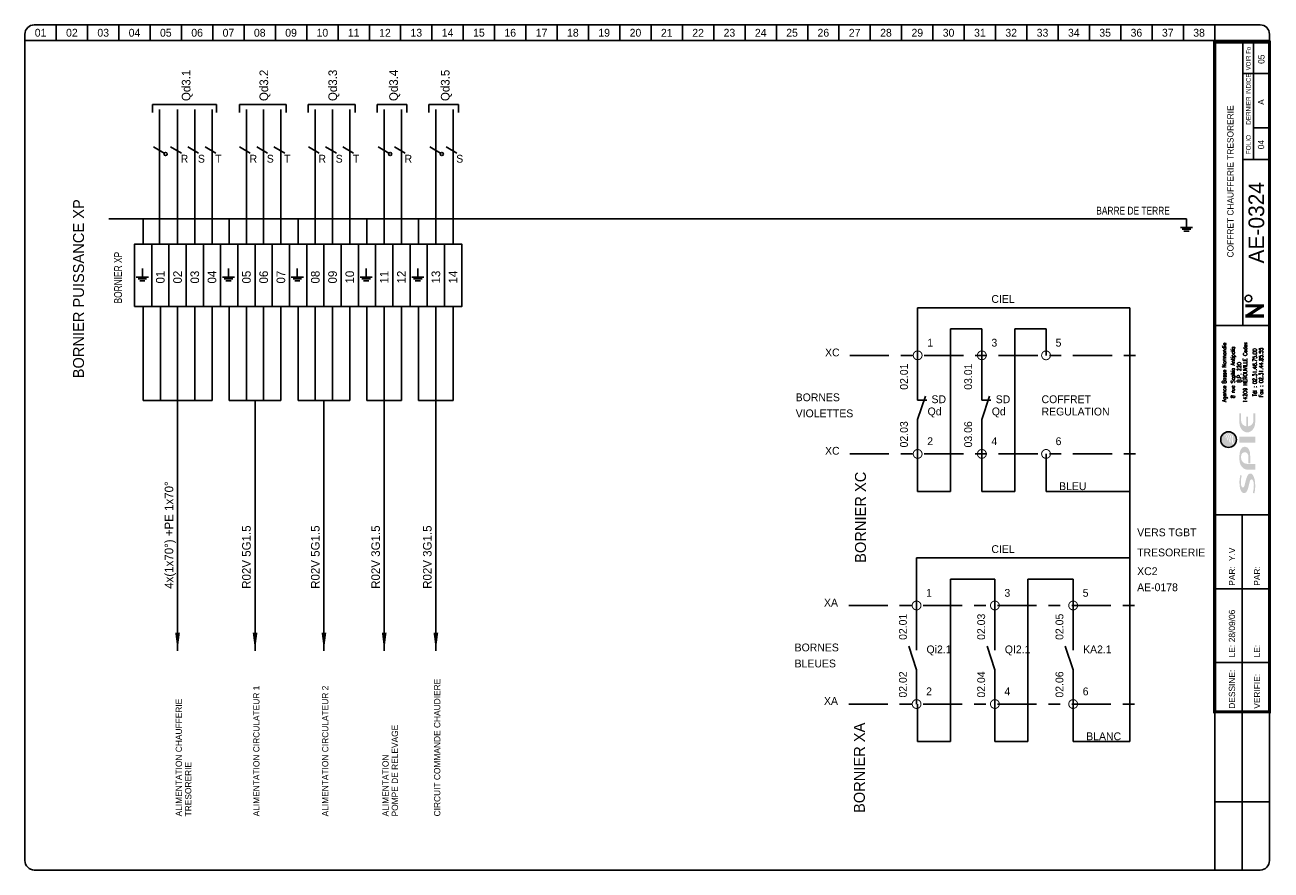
# Model space of a CAD drawing. Header units: millimetres. Extents: x 0 to 3398, y -1 to 270.
# Tile 5 of 7: x 2000 to 2398, y 0 to 270. Entities that reach past the tile are written whole.
import ezdxf
from ezdxf.enums import TextEntityAlignment as Align

# ---------------------------------------------------------------- set-up
doc = ezdxf.new("R2010")
doc.units = ezdxf.units.MM
doc.header["$LTSCALE"] = 25
doc.linetypes.add('AXES', pattern=[0.95, 0.5, -0.15, 0.15, -0.15])
doc.linetypes.add('CONTINU', pattern=[0])
doc.layers.get('0').update_dxf_attribs({"linetype": 'CONTINUOUS'})
for name, color, linetype in [('LOGO_SPIE', 160, 'CONTINUOUS'), ('TEXTE', 92, 'CONTINU'), ('TRAIAXE', 6, 'AXES'), ('TRAIFIN', 1, 'CONTINU'), ('TRAIGROS', 40, 'CONTINU'), ('TRAIMOY', 150, 'CONTINU')]:
    doc.layers.add(name, color=color, linetype=linetype)
doc.styles.add('ROMANS8', font='ROMANS8.shx')
doc.styles.add('TXT', font='txt', dxfattribs={"width": 0.8})

# ---------------------------------------------------------------- blocks, each defined once
blk = doc.blocks.new('FDP-DIV-CHU')
at = {"layer": 'TEXTE', "color": 7, "const_width": 1}
for points in [[(392.75, 180.25), (386.75, 180.25)], [(387.25, 177), (392.25, 180.25)], [(392.75, 177), (386.75, 177)]]:
    blk.add_lwpolyline(points, dxfattribs=at)
at = {"layer": 'TEXTE', "color": 7}
blk.add_circle((387.76, 182.59), 1.08, dxfattribs=at)
at = {"layer": 'TRAIFIN', "color": 7}
for p, q in [((7, 270), (7, 265)), ((17, 270), (17, 265)), ((27, 270), (27, 265)), ((37, 270), (37, 265)), ((47, 270), (47, 265)), ((57, 270), (57, 265)), ((67, 270), (67, 265)), ((77, 270), (77, 265)), ((87, 270), (87, 265)), ((97, 270), (97, 265)), ((107, 270), (107, 265)), ((117, 270), (117, 265)), ((127, 270), (127, 265)), ((137, 270), (137, 265)), ((147, 270), (147, 265)), ((157, 270), (157, 265)), ((167, 270), (167, 265)), ((177, 270), (177, 265)), ((187, 270), (187, 265)), ((197, 270), (197, 265)), ((207, 270), (207, 265)), ((217, 270), (217, 265)), ((227, 270), (227, 265)), ((237, 270), (237, 265)), ((247, 270), (247, 265)), ((257, 270), (257, 265)), ((267, 270), (267, 265)), ((277, 270), (277, 265)), ((287, 270), (287, 265)), ((297, 270), (297, 265)), ((307, 270), (307, 265)), ((317, 270), (317, 265)), ((327, 270), (327, 265)), ((337, 270), (337, 265)), ((347, 270), (347, 265)), ((357, 270), (357, 265)), ((367, 270), (367, 265)), ((377, 270), (377, 265)), ((389.41, 227.04), (389.41, 264.5)), ((389.41, 237.09), (393.96, 237.09))]:
    blk.add_line(p, q, dxfattribs=at)
at = {"layer": 'TRAIGROS', "color": 7}
for p, q in [((-3, 267), (-3, 265)), ((0, 270), (391.5, 270)), ((394.5, 267), (394.5, 265)), ((394.5, 265), (-3, 265)), ((394.5, 265), (-3, 265)), ((-3, 265), (-3, 3)), ((386, 174), (386, 264.5)), ((394.5, 3), (394.5, 265)), ((386, 254.5), (394, 254.5)), ((386, 227.01), (394, 227.01)), ((377, 174), (394.5, 174)), ((377, 113.52), (394.51, 113.52)), ((377, -0.03), (377, 50.52)), ((0, 0), (391.5, 0))]:
    blk.add_line(p, q, dxfattribs=at)
at = {"layer": 'TRAIGROS', "color": 7, "const_width": 1}
blk.add_lwpolyline([(377, 264.5), (377, 50.52), (394.5, 50.52), (394.5, 264.5), (377, 264.5)], dxfattribs=at)
at = {"layer": 'TRAIGROS', "color": 7}
for centre, start, end in [((0, 267), 90, 180), ((391.5, 267), 0, 90), ((0, 3), 180, 270), ((391.5, 3), 270, 0)]:
    blk.add_arc(centre, 3, start, end, dxfattribs=at)
at = {"layer": 'TRAIMOY', "color": 7}
for p, q in [((385.75, -0.01), (385.75, 113.52)), ((377, 89.82), (394.51, 89.82)), ((377, 66.27), (394.51, 66.27)), ((377, 21.75), (394.51, 21.75))]:
    blk.add_line(p, q, dxfattribs=at)
at = {"layer": 'TEXTE', "color": 7}
for s, p in [('01', (2, 267.5)), ('02', (12, 267.5)), ('03', (22, 267.5)), ('04', (32, 267.5)), ('05', (42, 267.5)), ('06', (52, 267.5)), ('07', (62, 267.5)), ('08', (72, 267.5)), ('09', (82, 267.5)), ('10', (92, 267.5)), ('11', (102, 267.5)), ('12', (112, 267.5)), ('13', (122, 267.5)), ('14', (132, 267.5)), ('15', (142, 267.5)), ('16', (152, 267.5)), ('17', (162, 267.5)), ('18', (172, 267.5)), ('19', (182, 267.5)), ('20', (192, 267.5)), ('21', (202, 267.5)), ('22', (212, 267.5)), ('23', (222, 267.5)), ('24', (232, 267.5)), ('25', (242, 267.5)), ('26', (252, 267.5)), ('27', (262, 267.5)), ('28', (272, 267.5)), ('29', (282, 267.5)), ('30', (292, 267.5)), ('31', (302, 267.5)), ('32', (312, 267.5)), ('33', (322, 267.5)), ('34', (332, 267.5)), ('35', (342, 267.5)), ('36', (352, 267.5)), ('37', (362, 267.5)), ('38', (372, 267.5))]:
    blk.add_text(s, height=2.5, dxfattribs=at).set_placement(p, align=Align.MIDDLE)
at = {"layer": 'TEXTE', "color": 7, "width": 0.75}
blk.add_text('VOIR Fo', height=1.5, rotation=90, dxfattribs=at).set_placement((388.5, 255.5), (388.5, 263), align=Align.FIT)
at = {"layer": 'TEXTE', "color": 7, "style": 'TXT', "width": 0.8}
blk.add_text('DERNIER INDICE', height=1.5, rotation=90, dxfattribs=at).set_placement((388.5, 238.12))
at = {"layer": 'TEXTE', "color": 7}
blk.add_text('FOLIO', height=1.5, rotation=90, dxfattribs=at).set_placement((388.5, 231.76), align=Align.CENTER)
for s, p in [('PAR:', (383.51, 90.82)), ('PAR:', (391.51, 90.82)), ('LE:', (383.51, 67.95)), ('LE:', (391.51, 67.95)), ('DESSINE:', (383.51, 51.52)), ('VERIFIE:', (391.51, 51.52))]:
    blk.add_text(s, height=2, rotation=90, dxfattribs=at).set_placement(p)
at = {"layer": 'TEXTE'}
for tag, p in [('FOLIO_SUIVANT', (392.9, 259.04)), ('INDICE', (392.79, 245.35)), ('FOLIO', (392.79, 231.76))]:
    blk.add_attdef(tag, text='', height=2, rotation=90, dxfattribs=at).set_placement(p, align=Align.CENTER)
blk.add_attdef('INTITULE_DU_PLAN', text='', height=2, rotation=90, dxfattribs=at).set_placement((382, 220), align=Align.MIDDLE)
at = {"layer": 'TEXTE', "color": 4}
blk.add_attdef('NUMERO', text='', height=5, rotation=90, dxfattribs=at).set_placement((392.79, 206.79), align=Align.CENTER)
at = {"layer": 'TEXTE'}
for tag, p in [('DESSINATEUR', (383.53, 97.95)), ('DATE', (383.51, 72.76))]:
    blk.add_attdef(tag, p, '', height=2, rotation=90, dxfattribs=at)
blk = doc.blocks.new('U82')
at = {"layer": 'TRAIFIN'}
blk.add_line((0, -5), (0, 0), dxfattribs=at)
at = {"layer": 'TRAIMOY'}
for p, q in [((-3.5, -5), (3.5, -5)), ((-2.5, -6), (2.5, -6)), ((-1.5, -7), (1.5, -7))]:
    blk.add_line(p, q, dxfattribs=at)
blk = doc.blocks.new('X66')
at = {"linetype": 'Continuous'}
blk.add_lwpolyline([(-1.73, 2.5), (1.73, 0.5)], dxfattribs=at)
blk.add_circle((2.17, 0.25), 0.5, dxfattribs=at)
blk = doc.blocks.new('X59')
at = {"linetype": 'Continuous'}
blk.add_lwpolyline([(-1.73, 1), (1.73, -1)], dxfattribs=at)
blk = doc.blocks.new('AI9-BLK3')
at = {"layer": 'LOGO_SPIE'}
h = blk.add_hatch(color=176, dxfattribs=at)
h.dxf.hatch_style = 2
edge = h.paths.add_edge_path()
edge.add_spline(control_points=[(-87.1, 11), (-87.1, 9.4), (-85.2, 7.9), (-81.7, 7), (-78.2, 6.1), (-73.9, 5), (-69.4, 3.9), (-60.5, 1.7), (-51.2, -1.1), (-51.2, -7.8), (-51.2, -15.2), (-64.6, -20.2), (-82.8, -20.2), (-89.5, -20.2), (-95.8, -19.6), (-102.2, -17.8), (-102.2, -17.8), (-100.2, -14.1), (-100.2, -14.1), (-94.3, -16.3), (-86, -16.7), (-79.8, -16.7), (-72.4, -16.7), (-66.3, -14.3), (-66.3, -10.9), (-66.3, -8.9), (-68.3, -7.2), (-71.6, -6.3), (-75, -5.4), (-79.3, -4.3), (-83.7, -3.3), (-92.4, -1.4), (-101.5, 1.2), (-101.5, 8.1), (-101.5, 14.8), (-91.8, 20.1), (-73.9, 20.1), (-68.3, 20.1), (-60.1, 19.3), (-54.8, 17.2), (-54.8, 17.2), (-57.2, 14.4), (-57.2, 14.4), (-62.6, 15.9), (-68.8, 16.5), (-74.4, 16.5), (-83.8, 16.5), (-87.1, 13.8), (-87.1, 11)], knot_values=[0, 0, 0, 0, 1, 1, 1, 2, 2, 2, 3, 3, 3, 4, 4, 4, 5, 5, 5, 6, 6, 6, 7, 7, 7, 8, 8, 8, 9, 9, 9, 10, 10, 10, 11, 11, 11, 12, 12, 12, 13, 13, 13, 14, 14, 14, 15, 15, 15, 16, 16, 16, 16], degree=3, periodic=0)
h = blk.add_hatch(color=176, dxfattribs=at)
h.dxf.hatch_style = 2
edge = h.paths.add_edge_path()
edge.add_spline(control_points=[(-7.6, -2.8), (-2.1, -2.8), (3.1, 0.7), (3.1, 6.4), (3.1, 12.1), (-1.3, 15.9), (-7.6, 15.9), (-7.6, 15.9), (-11.2, 15.9), (-11.2, 15.9), (-19.8, 15.9), (-26.7, 9.4), (-26.7, 0), (-26.7, 0), (-26.7, -20.2), (-26.7, -20.2), (-26.7, -20.2), (-41.3, -20.2), (-41.3, -20.2), (-41.3, -20.2), (-41.3, -0.1), (-41.3, -0.1), (-41.3, 11.2), (-29.8, 20.1), (-15.9, 20.1), (-15.9, 20.1), (-5.8, 20.1), (-5.8, 20.1), (4.7, 20.1), (17.3, 16.7), (17.3, 6.4), (17.3, -4.1), (5.8, -7.3), (-5.8, -7.3), (-5.8, -7.3), (-25, -7.3), (-25, -7.3), (-25, -7.3), (-25, -2.8), (-25, -2.8), (-25, -2.8), (-7.6, -2.8), (-7.6, -2.8)], knot_values=[0, 0, 0, 0, 1, 1, 1, 2, 2, 2, 3, 3, 3, 4, 4, 4, 5, 5, 5, 6, 6, 6, 7, 7, 7, 8, 8, 8, 9, 9, 9, 10, 10, 10, 11, 11, 11, 12, 12, 12, 13, 13, 13, 14, 14, 14, 14], degree=3, periodic=0)
h = blk.add_hatch(color=176, dxfattribs=at)
h.dxf.hatch_style = 2
h.paths.add_polyline_path([(42.6, -20.2), (28, -20.2), (28, 20.1), (42.6, 20.1)])
h = blk.add_hatch(color=176, dxfattribs=at)
h.dxf.hatch_style = 2
edge = h.paths.add_edge_path()
edge.add_spline(control_points=[(94.4, -2.1), (94.4, -2.1), (69.3, -2.1), (69.3, -2.1), (70.3, -9.8), (76.3, -15.5), (83.4, -15.5), (83.4, -15.5), (102.2, -15.5), (102.2, -15.5), (102.2, -15.5), (102.2, -20.1), (102.2, -20.1), (102.2, -20.1), (79.3, -20.1), (79.3, -20.1), (65.4, -20.1), (53.9, -11.2), (53.9, 0.1), (53.9, 11.3), (65.4, 20.2), (79.3, 20.2), (79.3, 20.2), (102.2, 20.2), (102.2, 20.2), (102.2, 20.2), (102.2, 15.8), (102.2, 15.8), (102.2, 15.8), (83.4, 15.8), (83.4, 15.8), (76.3, 15.8), (70.2, 10), (69.3, 2.3), (69.3, 2.3), (94.4, 2.3), (94.4, 2.3), (94.4, 2.3), (94.4, -2.1), (94.4, -2.1)], knot_values=[0, 0, 0, 0, 1, 1, 1, 2, 2, 2, 3, 3, 3, 4, 4, 4, 5, 5, 5, 6, 6, 6, 7, 7, 7, 8, 8, 8, 9, 9, 9, 10, 10, 10, 11, 11, 11, 12, 12, 12, 13, 13, 13, 13], degree=3, periodic=0)
blk = doc.blocks.new('AI9-BLK2')
at = {"layer": 'LOGO_SPIE', "color": 7}
blk.add_circle((0, 0.000086), 20.000157, dxfattribs=at)
blk = doc.blocks.new('AI9-BLK1')
at = {"layer": 'LOGO_SPIE'}
h = blk.add_hatch(color=20, dxfattribs=at)
h.dxf.hatch_style = 2
edge = h.paths.add_edge_path()
edge.add_spline(control_points=[(-20, 0), (-20, 11), (-11, 20), (0, 20), (9.1, 20), (16.7, 14), (19.2, 5.7), (17.6, 8), (15.8, 10.2), (13.7, 12.1), (13.3, 11.9), (12.9, 11.7), (12.5, 11.6), (15.2, 9.5), (17.6, 7), (19.5, 4.2), (19.8, 3.2), (19.9, 2.1), (20, 0.9), (17.4, 4.7), (13.8, 8), (10, 10.4), (9.4, 10.1), (8.9, 9.8), (8.3, 9.5), (12.7, 7.3), (16.9, 3.9), (20, -0.1), (20, -1), (19.9, -1.8), (19.8, -2.7), (16, 2), (11, 5.6), (5.3, 7.7), (4.6, 7.2), (3.8, 6.7), (3.1, 6.2), (9.6, 4.6), (15.3, 1.1), (19.7, -3.7), (19.5, -4.4), (19.3, -5.2), (19.1, -5.9), (14.1, -0.7), (7.3, 2.7), (-0.3, 3.5), (-1.1, 2.8), (-2, 2), (-2.8, 1.2), (-2.8, 1.2), (-2.4, 1.2), (-2.4, 1.2), (5.7, 1.2), (13.1, -1.9), (18.8, -7), (18.5, -7.7), (18.2, -8.4), (17.8, -9.1), (12.6, -4.8), (6, -2.3), (-1.3, -2.3), (-2.9, -2.3), (-4.5, -2.4), (-6.1, -2.7), (-6.9, -3.7), (-7.7, -4.8), (-8.4, -5.9), (-5.7, -5.2), (-3, -4.8), (-0.1, -4.8), (6.3, -4.8), (12.3, -6.8), (17.2, -10.2), (16.8, -10.9), (16.3, -11.6), (15.8, -12.3), (11.4, -9.7), (6.4, -8.2), (1, -8.2), (-3.3, -8.2), (-7.4, -9.2), (-11, -10.8), (-11.6, -12.1), (-12.1, -13.4), (-12.6, -14.7), (-8.3, -12.2), (-3.2, -10.7), (2.1, -10.7), (6.6, -10.7), (10.9, -11.7), (14.7, -13.6), (11, -17.5), (5.8, -20), (0, -20), (-11, -20), (-20, -11), (-20, 0)], knot_values=[0, 0, 0, 0, 1, 1, 1, 2, 2, 2, 3, 3, 3, 4, 4, 4, 5, 5, 5, 6, 6, 6, 7, 7, 7, 8, 8, 8, 9, 9, 9, 10, 10, 10, 11, 11, 11, 12, 12, 12, 13, 13, 13, 14, 14, 14, 15, 15, 15, 16, 16, 16, 17, 17, 17, 18, 18, 18, 19, 19, 19, 20, 20, 20, 21, 21, 21, 22, 22, 22, 23, 23, 23, 24, 24, 24, 25, 25, 25, 26, 26, 26, 27, 27, 27, 28, 28, 28, 29, 29, 29, 30, 30, 30, 31, 31, 31, 32, 32, 32, 32], degree=3, periodic=0)
at = {"layer": 'LOGO_SPIE', "color": 7}
blk.add_blockref('AI9-BLK2', (0, 0), dxfattribs=at)
blk = doc.blocks.new('logo_SPIE_rvb')
at = {"layer": 'LOGO_SPIE', "color": 7}
for name, p in [('AI9-BLK1', (180.777941, 135.963363)), ('AI9-BLK3', (145.467434, 87.922626))]:
    blk.add_blockref(name, p, dxfattribs=at)
blk = doc.blocks.new('Logo spie Carouche folio')
at = {"xscale": 0.125, "yscale": 0.125, "zscale": 0.125, "rotation": 90}
blk.add_blockref('logo_SPIE_rvb', (21.4, 1.38), dxfattribs=at)
at = {"color": 7, "style": 'ROMANS8', "width": 0.8}
for s, height, p in [('Agence Basse Normandie', 1.2384, (3.67, 45.47)), ('8 rue Sophia Antipolis', 1.2384, (6.4, 45.47)), ('14209 HEROUVILLE Cedex', 1.2384, (10.36, 45.47)), ('B.P. 220', 1.238, (8.44, 45.47)), ('Tél : 02.31.46.75.00', 1.2384, (13.4, 45.47)), ('Fax : 02.31.44.85.55', 1.2384, (15.43, 45.47))]:
    blk.add_text(s, height=height, rotation=90, dxfattribs=at).set_placement(p, align=Align.CENTER)

msp = doc.modelspace()

# ---------------------------------------------------------------- linework, layer by layer
for p, q in [((2040.75, 244.58), (2061.22, 244.58)), ((2040.75, 242.04), (2040.75, 244.58)), ((2061.22, 244.58), (2061.22, 242.04)), ((2068.5, 242.04), (2068.5, 244.58)), ((2068.5, 244.58), (2083.47, 244.58)), ((2083.47, 244.58), (2083.47, 242.04)), ((2090.5, 244.58), (2105.47, 244.58)), ((2090.5, 242.04), (2090.5, 244.58)), ((2105.47, 244.58), (2105.47, 242.04)), ((2112.5, 242.04), (2112.5, 244.58)), ((2112.5, 244.58), (2121.97, 244.58)), ((2121.97, 244.58), (2121.97, 242.04)), ((2129, 242.04), (2129, 244.58)), ((2129, 244.58), (2138.47, 244.58)), ((2138.47, 244.58), (2138.47, 242.04))]:
    msp.add_line(p, q)
at = {"color": 2}
for points in [[(2285.12, 150.14), (2288.02, 150.14)], [(2305.62, 150.14), (2308.52, 150.14)]]:
    msp.add_lwpolyline(points, dxfattribs=at)
for points in [[(2048.75, 70, 0, 1.5, 0), (2048.75, 75.79, 1.5, 1.5, 0)], [(2073.5, 70, 0, 1.5, 0), (2073.5, 75.79, 1.5, 1.5, 0)], [(2095.5, 70, 0, 1.5, 0), (2095.5, 75.79, 1.5, 1.5, 0)], [(2114.75, 70, 0, 1.5, 0), (2114.75, 75.79, 1.5, 1.5, 0)], [(2131.25, 70, 0, 1.5, 0), (2131.25, 75.79, 1.5, 1.5, 0)]]:
    msp.add_lwpolyline(points, format="xyseb")
at = {"layer": 'TRAIAXE'}
for p, q in [((2263.47, 164.43), (2357.75, 164.43)), ((2263.47, 132.94), (2357.75, 132.94)), ((2263.12, 84.51), (2357.75, 84.51)), ((2263.12, 53.02), (2357.75, 53.02))]:
    msp.add_line(p, q, dxfattribs=at)
at = {"layer": 'TRAIFIN'}
for p, q in [((2043, 200), (2043, 243)), ((2048.75, 200), (2048.75, 243)), ((2054.25, 200), (2054.25, 243)), ((2059.75, 200), (2059.75, 243)), ((2070.75, 200), (2070.75, 243)), ((2076.25, 200), (2076.25, 243)), ((2081.75, 200), (2081.75, 243)), ((2092.75, 200), (2092.75, 243)), ((2098.25, 200), (2098.25, 243)), ((2103.75, 200), (2103.75, 243)), ((2114.75, 200), (2114.75, 243)), ((2120.25, 200), (2120.25, 243)), ((2131.25, 200), (2131.25, 243)), ((2136.75, 200), (2136.75, 243)), ((2037.75, 150), (2037.75, 180)), ((2043.25, 180), (2043.25, 150)), ((2048.75, 150), (2048.75, 180)), ((2054.25, 180), (2054.25, 150)), ((2059.75, 180), (2059.75, 150)), ((2065.25, 150), (2065.25, 180)), ((2070.75, 180), (2070.75, 150)), ((2076.25, 150), (2076.25, 180)), ((2081.75, 180), (2081.75, 150)), ((2087.25, 150), (2087.25, 180)), ((2092.75, 180), (2092.75, 150)), ((2098.25, 150), (2098.25, 180)), ((2103.75, 180), (2103.75, 150)), ((2109.25, 150), (2109.25, 180)), ((2114.75, 150), (2114.75, 180)), ((2120.25, 180), (2120.25, 150)), ((2125.75, 150), (2125.75, 180)), ((2131.25, 150), (2131.25, 180)), ((2136.75, 180), (2136.75, 150)), ((2285.12, 164.43), (2285.12, 179.66)), ((2285.12, 179.66), (2352.92, 179.66)), ((2352.92, 41.02), (2352.92, 179.66)), ((2295.66, 120.94), (2295.66, 172.89)), ((2295.66, 172.89), (2305.62, 172.89)), ((2305.62, 172.89), (2305.62, 164.43)), ((2316.16, 172.89), (2326.12, 172.89)), ((2316.16, 120.94), (2316.16, 172.89)), ((2326.12, 172.89), (2326.12, 164.43)), ((2285.12, 164.43), (2285.12, 150.14)), ((2305.62, 164.43), (2305.62, 150.14)), ((2285.12, 132.94), (2285.12, 143.89)), ((2305.62, 132.94), (2305.62, 143.89)), ((2285.12, 132.94), (2285.12, 120.94)), ((2305.62, 132.94), (2305.62, 120.94)), ((2326.12, 132.94), (2326.12, 120.94)), ((2285.12, 120.94), (2295.66, 120.94)), ((2305.62, 120.94), (2316.16, 120.94)), ((2305.62, 120.94), (2316.16, 120.94)), ((2326.12, 120.94), (2352.92, 120.94)), ((2284.78, 99.74), (2352.92, 99.74)), ((2284.78, 84.51), (2284.78, 99.74)), ((2295.66, 92.97), (2309.78, 92.97)), ((2295.66, 41.02), (2295.66, 92.97)), ((2309.78, 92.97), (2309.78, 84.51)), ((2320.32, 41.02), (2320.32, 92.97)), ((2320.32, 92.97), (2334.78, 92.97)), ((2334.78, 92.97), (2334.78, 84.51)), ((2284.78, 84.51), (2284.78, 70.22)), ((2309.78, 84.51), (2309.78, 70.22)), ((2334.78, 84.51), (2334.78, 70.22)), ((2284.78, 53.02), (2284.78, 63.97)), ((2309.78, 53.02), (2309.78, 63.97)), ((2334.78, 53.02), (2334.78, 63.97)), ((2285.12, 53.02), (2285.12, 41.02)), ((2309.78, 53.02), (2309.78, 41.02)), ((2334.78, 53.02), (2334.78, 41.02)), ((2285.12, 41.02), (2295.66, 41.02)), ((2309.78, 41.02), (2320.32, 41.02)), ((2309.78, 41.02), (2320.32, 41.02)), ((2334.78, 41.02), (2352.92, 41.02))]:
    msp.add_line(p, q, dxfattribs=at)
at = {"layer": 'TRAIFIN', "const_width": 0.312}
for points in [[(2283.72, 164.43, 1), (2286.53, 164.43, 1)], [(2304.22, 164.43, 1), (2307.03, 164.43, 1)], [(2324.72, 164.43, 1), (2327.53, 164.43, 1)], [(2283.72, 132.94, 1), (2286.53, 132.94, 1)], [(2304.22, 132.94, 1), (2307.03, 132.94, 1)], [(2324.72, 132.94, 1), (2327.53, 132.94, 1)], [(2283.38, 84.51, 1), (2286.19, 84.51, 1)], [(2308.38, 84.51, 1), (2311.19, 84.51, 1)], [(2333.38, 84.51, 1), (2336.19, 84.51, 1)], [(2283.38, 53.02, 1), (2286.19, 53.02, 1)], [(2308.38, 53.02, 1), (2311.19, 53.02, 1)], [(2333.38, 53.02, 1), (2336.19, 53.02, 1)]]:
    msp.add_lwpolyline(points, format="xyb", close=True, dxfattribs=at)
at = {"layer": 'TRAIGROS'}
for p, q in [((2287.62, 151.39), (2285.12, 143.89)), ((2308.12, 151.39), (2305.62, 143.89)), ((2282.28, 71.47), (2284.78, 63.97)), ((2307.28, 71.47), (2309.78, 63.97)), ((2332.28, 71.47), (2334.78, 63.97))]:
    msp.add_line(p, q, dxfattribs=at)
at = {"layer": 'TRAIMOY'}
for p, q in [((2026.83, 208), (2370.94, 208)), ((2037.75, 200), (2037.75, 208)), ((2065.25, 200), (2065.25, 208)), ((2087.25, 200), (2087.25, 208)), ((2109.25, 200), (2109.25, 208)), ((2125.75, 200), (2125.75, 208)), ((2037.75, 150), (2059.75, 150)), ((2048.75, 70), (2048.75, 150)), ((2065.25, 150), (2081.75, 150)), ((2073.5, 70), (2073.5, 150)), ((2087.25, 150), (2103.75, 150)), ((2095.5, 70), (2095.5, 150)), ((2109.25, 150), (2120.25, 150)), ((2114.75, 70), (2114.75, 150)), ((2125.75, 150), (2136.75, 150)), ((2131.25, 70), (2131.25, 150))]:
    msp.add_line(p, q, dxfattribs=at)
for points in [[(2035, 180), (2035, 200), (2040.5, 200), (2040.5, 180)], [(2040.5, 180), (2040.5, 200), (2046, 200), (2046, 180)], [(2046, 180), (2046, 200), (2051.5, 200), (2051.5, 180)], [(2051.5, 180), (2051.5, 200), (2057, 200), (2057, 180)], [(2057, 180), (2057, 200), (2062.5, 200), (2062.5, 180)], [(2062.5, 180), (2062.5, 200), (2068, 200), (2068, 180)], [(2068, 180), (2068, 200), (2073.5, 200), (2073.5, 180)], [(2073.5, 180), (2073.5, 200), (2079, 200), (2079, 180)], [(2079, 180), (2079, 200), (2084.5, 200), (2084.5, 180)], [(2084.5, 180), (2084.5, 200), (2090, 200), (2090, 180)], [(2090, 180), (2090, 200), (2095.5, 200), (2095.5, 180)], [(2095.5, 180), (2095.5, 200), (2101, 200), (2101, 180)], [(2101, 180), (2101, 200), (2106.5, 200), (2106.5, 180)], [(2106.5, 180), (2106.5, 200), (2112, 200), (2112, 180)], [(2112, 180), (2112, 200), (2117.5, 200), (2117.5, 180)], [(2117.5, 180), (2117.5, 200), (2123, 200), (2123, 180)], [(2123, 180), (2123, 200), (2128.5, 200), (2128.5, 180)], [(2128.5, 180), (2128.5, 200), (2134, 200), (2134, 180)], [(2134, 180), (2134, 200), (2139.5, 200), (2139.5, 180)]]:
    msp.add_lwpolyline(points, close=True, dxfattribs=at)

# ---------------------------------------------------------------- block references
at = {"layer": 'TEXTE'}
msp.add_blockref('FDP-DIV-CHU', (2003, 0), dxfattribs=at).add_auto_attribs({'DATE': '28/09/06', 'DESSINATEUR': ' Y.V', 'NUMERO': 'AE-0324', 'INTITULE_DU_PLAN': 'COFFRET CHAUFFERIE TRESORERIE', 'FOLIO': '04', 'FOLIO_SUIVANT': '05', 'INDICE': 'A'})
at = {"layer": 'TEXTE', "xscale": 0.549999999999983, "yscale": 0.549999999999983, "zscale": 0.549999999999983}
for p in [(2371, 208), (2037.5, 192.13), (2065, 192.13), (2087, 192.13), (2109, 192.13), (2125.5, 192.13)]:
    msp.add_blockref('U82', p, dxfattribs=at)
at = {"layer": 'TRAIFIN'}
for name, p in [('X66', (2042.75, 228.5)), ('X59', (2048.25, 230)), ('X59', (2053.75, 230)), ('X59', (2059.25, 230)), ('X59', (2070.25, 230)), ('X59', (2075.75, 230)), ('X59', (2081.25, 230)), ('X59', (2092.25, 230)), ('X59', (2097.75, 230)), ('X59', (2103.25, 230)), ('X66', (2114.5, 228.5)), ('X59', (2119.75, 230)), ('X66', (2131, 228.5)), ('X59', (2136.25, 230))]:
    msp.add_blockref(name, p, dxfattribs=at)
at = {"layer": 'TRAIMOY'}
msp.add_blockref('Logo spie Carouche folio', (2380, 113.52), dxfattribs=at)

# ---------------------------------------------------------------- texts
at = {"layer": 'TEXTE'}
for s, height, p in [('Qd3.1', 2.75, (2052.86, 245.67)), ('Qd3.2', 2.75, (2077.68, 245.67)), ('Qd3.3', 2.75, (2099.68, 245.67)), ('Qd3.4', 2.75, (2119.11, 245.67)), ('Qd3.5', 2.75, (2135.61, 245.67)), ('BORNIER PUISSANCE XP', 3.5, (2018.87, 157.09)), ('01', 2.75, (2044.62, 187.38)), ('02', 2.75, (2050.12, 187.38)), ('03', 2.75, (2055.62, 187.38)), ('04', 2.75, (2061.12, 187.38)), ('05', 2.75, (2072.12, 187.38)), ('06', 2.75, (2077.62, 187.38)), ('07', 2.75, (2083.12, 187.38)), ('08', 2.75, (2094.12, 187.38)), ('09', 2.75, (2099.62, 187.38)), ('10', 2.75, (2105.12, 187.38)), ('11', 2.75, (2116.12, 187.38)), ('12', 2.75, (2121.62, 187.38)), ('13', 2.75, (2132.62, 187.38)), ('14', 2.75, (2138.12, 187.38)), ('02.01', 2.5, (2282, 153.43)), ('03.01', 2.5, (2302.5, 153.43)), ('02.03', 2.5, (2282, 135.01)), ('03.06', 2.5, (2302.5, 135.01)), ('4x(1x70°) +PE 1x70°', 2.75, (2047.38, 89.84)), ('BORNIER XC', 3.5, (2268.61, 98.13)), ('R02V 5G1.5', 2.75, (2072.12, 89.84)), ('R02V 5G1.5', 2.75, (2094.12, 89.84)), ('R02V 3G1.5', 2.75, (2113.38, 89.84)), ('R02V 3G1.5', 2.75, (2129.88, 89.84)), ('02.01', 2.5, (2281.66, 73.52)), ('02.03', 2.5, (2306.66, 73.52)), ('02.05', 2.5, (2331.66, 73.52)), ('02.02', 2.5, (2281.66, 55.09)), ('02.04', 2.5, (2306.66, 55.09)), ('02.06', 2.5, (2331.66, 55.09)), ('BORNIER XA', 3.5, (2268.26, 18.21))]:
    msp.add_text(s, height=height, rotation=90, dxfattribs=at).set_placement(p)
for s, p in [('R', (2049.75, 226)), ('S', (2055.25, 226)), ('T', (2060.75, 226)), ('R', (2071.75, 226)), ('S', (2077.25, 226)), ('T', (2082.75, 226)), ('R', (2093.75, 226)), ('S', (2099.25, 226)), ('T', (2104.75, 226)), ('R', (2121.25, 226)), ('S', (2137.75, 226)), ('CIEL', (2308.68, 181.19)), ('1', (2288.18, 167.22)), ('3', (2308.68, 167.22)), ('5', (2329.18, 167.22)), ('XC', (2255.55, 164.1)), ('BORNES', (2246.17, 149.77)), ('SD', (2289.55, 149.15)), ('SD', (2310.05, 149.15)), ('COFFRET ', (2324.69, 149.15)), ('Qd', (2288.3, 145.26)), ('Qd', (2308.8, 145.26)), ('REGULATION', (2324.69, 145.22)), ('VIOLETTES', (2246.17, 144.65)), ('2', (2288.18, 135.74)), ('4', (2308.68, 135.74)), ('6', (2329.18, 135.74)), ('XC', (2255.55, 132.69)), ('BLEU', (2330.3, 121.38)), ('VERS TGBT', (2355.23, 106.62)), ('CIEL', (2308.68, 101.27)), ('TRESORERIE', (2355.23, 100.2)), ('XC2', (2355.23, 94.22)), ('AE-0178', (2355.23, 89.08)), ('1', (2287.84, 87.3)), ('3', (2312.84, 87.3)), ('5', (2337.84, 87.3)), ('XA', (2255.21, 84.18)), ('BORNES', (2245.83, 69.85)), ('Qi2.1', (2287.96, 69.23)), ('QI2.1', (2312.96, 69.23)), ('KA2.1', (2337.96, 69.23)), ('BLEUES', (2245.83, 64.73)), ('2', (2287.84, 55.82)), ('4', (2312.84, 55.82)), ('6', (2337.84, 55.82)), ('XA', (2255.21, 52.77)), ('BLANC', (2338.96, 41.46))]:
    msp.add_text(s, height=2.5, dxfattribs=at).set_placement(p)
at = {"layer": 'TEXTE', "width": 0.8}
msp.add_text('BARRE DE TERRE', height=2.5, dxfattribs=at).set_placement((2342.18, 209.41))
msp.add_text('BORNIER XP', height=2.5, rotation=90, dxfattribs=at).set_placement((2031, 181))
at = {"layer": 'TEXTE', "ltscale": 0.9}
for s, p in [('ALIMENTATION CIRCULATEUR 1', (2074.91, 17.13)), ('ALIMENTATION CIRCULATEUR 2', (2096.91, 17.13)), ('CIRCUIT COMMANDE CHAUDIERE', (2132.66, 17.13)), ('ALIMENTATION CHAUFFERIE', (2050.16, 17.13)), ('POMPE DE RELEVAGE', (2119.16, 17.13)), ('ALIMENTATION ', (2116.16, 17.13)), ('TRESORERIE', (2053.16, 17.13))]:
    msp.add_text(s, height=2, rotation=90, dxfattribs=at).set_placement(p)

doc.saveas('drawing.dxf')
